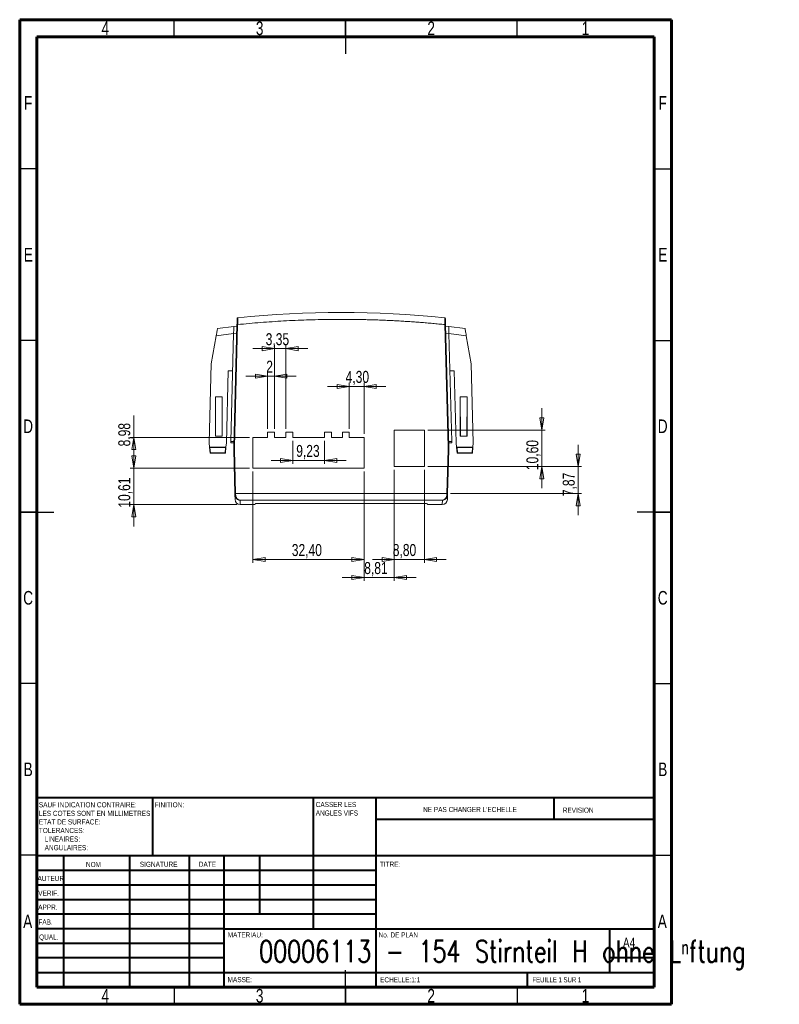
# Model space of a CAD drawing. Header units: millimetres. Extents: x 15 to 236, y 5 to 292.
import ezdxf

# ---------------------------------------------------------------- set-up
doc = ezdxf.new("R2010")
doc.units = ezdxf.units.MM
doc.styles.add('SLDTEXTSTYLE0', font='TXT', dxfattribs={"width": 0.75})
doc.styles.add('SLDTEXTSTYLE1', font='TXT', dxfattribs={"width": 0.7})
doc.styles.add('SLDTEXTSTYLE2', font='TXT', dxfattribs={"width": 0.75, "bigfont": 'bigfont'})
doc.dimstyles.new('SLDDIMSTYLE0', dxfattribs={"dimtxt": 3.5, "dimasz": 3.556, "dimexe": 0, "dimexo": 0.0625, "dimgap": 0.875, "dimtad": 1, "dimrnd": 1e-09, "dimzin": 12, "dimdsep": 46, "dimtxsty": 'SLDTEXTSTYLE0', "dimblk1": 'CLOSED', "dimblk2": 'CLOSED', "dimsah": 1, "dimcen": 0.09, "dimadec": 0, "dimazin": 3, "dimtfac": 1, "dimtmove": 0, "dimatfit": 0, "dimldrblk": 'CLOSED', "dimfxl": 1, "dimfrac": 2, "dimtolj": 1, "dimtzin": 12, "dimarcsym": 0})
doc.dimstyles.new('SLDDIMSTYLE1', dxfattribs={"dimtxt": 3.5, "dimasz": 3.556, "dimexe": 0, "dimexo": 0.0625, "dimgap": 0.875, "dimtad": 1, "dimrnd": 1e-09, "dimzin": 12, "dimdsep": 46, "dimtxsty": 'SLDTEXTSTYLE0', "dimblk1": 'CLOSED', "dimblk2": 'CLOSED', "dimsah": 1, "dimcen": 0.09, "dimadec": 0, "dimazin": 3, "dimtfac": 1, "dimtofl": 0, "dimtmove": 0, "dimatfit": 3, "dimldrblk": 'CLOSED', "dimfxl": 1, "dimfrac": 2, "dimtolj": 1, "dimtzin": 12, "dimarcsym": 0})

# ---------------------------------------------------------------- blocks, each defined once
blk = doc.blocks.new('SW_NOTE_0')
at = {"color": 0, "linetype": 'Continuous', "lineweight": 0, "char_height": 1.5, "attachment_point": 1, "style": 'SLDTEXTSTYLE0'}
for s, insert in [('SAUF INDICATION CONTRAIRE:', (0, 1.93)), ('LES COTES SONT EN MILLIMETRES', (0, -0.57)), ('TOLERANCES:', (0, -5.57)), ('ETAT DE SURFACE:', (0, -3.07)), ('LINEAIRES:', (1.69, -8.07)), ('ANGULAIRES:', (1.69, -10.57))]:
    blk.add_mtext(s, dxfattribs=dict(at, insert=insert))
blk = doc.blocks.new('SW_NOTE_1')
at = {"color": 0, "linetype": 'Continuous', "lineweight": 0, "char_height": 1.5, "attachment_point": 1, "style": 'SLDTEXTSTYLE0'}
for s, insert in [('CASSER LES', (0, 1.93)), ('ANGLES VIFS', (0, -0.57))]:
    blk.add_mtext(s, dxfattribs=dict(at, insert=insert))
blk = doc.blocks.new('_CLOSED')
at = {"color": 0, "linetype": 'ByBlock', "lineweight": -2}
for p, q in [((-1, 0.166667), (0, 0)), ((-1, 0.166667), (-1, -0.166667)), ((0, 0), (-1, -0.166667)), ((0, 0), (-1, 0))]:
    blk.add_line(p, q, dxfattribs=at)
blk = doc.blocks.new('_D')
at = {"color": 7, "linetype": 'Continuous', "lineweight": 0}
for p, q in [((48.25, 161.27), (48.25, 167.62)), ((81.99, 161.27), (47.25, 161.27)), ((48.25, 161.27), (48.25, 150.66)), ((78.29, 150.66), (47.25, 150.66)), ((48.25, 150.66), (48.25, 144.31))]:
    blk.add_line(p, q, dxfattribs=at)
at = {"color": 7, "linetype": 'Continuous', "lineweight": 0, "xscale": 3.556, "yscale": 3.556}
for p, rotation in [((48.25, 161.27, -5.95), 270), ((48.25, 150.66, -5.95), 90)]:
    blk.add_blockref('_CLOSED', p, dxfattribs=dict(at, rotation=rotation))
at = {"color": 7, "linetype": 'Continuous', "lineweight": 0, "insert": (43.74, 149.76), "char_height": 3.5, "attachment_point": 1, "rotation": 90, "style": 'SLDTEXTSTYLE0'}
blk.add_mtext('10,61', dxfattribs=at)
blk = doc.blocks.new('_D_1')
at = {"color": 7, "linetype": 'Continuous', "lineweight": 0}
for p, q in [((82.99, 160.27), (82.99, 133.66)), ((115.39, 160.27), (115.39, 133.66)), ((82.99, 134.66), (115.39, 134.66))]:
    blk.add_line(p, q, dxfattribs=at)
at = {"color": 7, "linetype": 'Continuous', "lineweight": 0, "xscale": 3.556, "yscale": 3.556, "rotation": 180}
blk.add_blockref('_CLOSED', (82.99, 134.66, -5.95), dxfattribs=at)
at = {"color": 7, "linetype": 'Continuous', "lineweight": 0, "xscale": 3.556, "yscale": 3.556}
blk.add_blockref('_CLOSED', (115.39, 134.66, -5.95), dxfattribs=at)
at = {"color": 7, "linetype": 'Continuous', "lineweight": 0, "insert": (94.33, 139.17), "char_height": 3.5, "attachment_point": 1, "style": 'SLDTEXTSTYLE0'}
blk.add_mtext('32,40', dxfattribs=at)
blk = doc.blocks.new('_D_2')
at = {"color": 7, "linetype": 'Continuous', "lineweight": 0}
for p, q in [((48.25, 170.25), (48.25, 176.67)), ((81.99, 170.25), (47.25, 170.25)), ((48.25, 161.27), (48.25, 170.25)), ((81.99, 161.27), (47.25, 161.27))]:
    blk.add_line(p, q, dxfattribs=at)
at = {"color": 7, "linetype": 'Continuous', "lineweight": 0, "xscale": 3.556, "yscale": 3.556}
for p, rotation in [((48.25, 170.25, -5.95), 90), ((48.25, 161.27, -5.95), 270)]:
    blk.add_blockref('_CLOSED', p, dxfattribs=dict(at, rotation=rotation))
at = {"color": 7, "linetype": 'Continuous', "lineweight": 0, "insert": (43.74, 167.62), "char_height": 3.5, "attachment_point": 1, "rotation": 90, "style": 'SLDTEXTSTYLE0'}
blk.add_mtext('8,98', dxfattribs=at)
blk = doc.blocks.new('_D_3')
at = {"color": 7, "linetype": 'Continuous', "lineweight": 0}
for p, q in [((124.2, 160.77), (124.2, 133.66)), ((133, 160.77), (133, 133.66)), ((124.2, 134.66), (117.85, 134.66)), ((124.2, 134.66), (133, 134.66)), ((133, 134.66), (139.35, 134.66))]:
    blk.add_line(p, q, dxfattribs=at)
at = {"color": 7, "linetype": 'Continuous', "lineweight": 0, "xscale": 3.556, "yscale": 3.556}
blk.add_blockref('_CLOSED', (124.2, 134.66, -5.95), dxfattribs=at)
at = {"color": 7, "linetype": 'Continuous', "lineweight": 0, "xscale": 3.556, "yscale": 3.556, "rotation": 180}
blk.add_blockref('_CLOSED', (133, 134.66, -5.95), dxfattribs=at)
at = {"color": 7, "linetype": 'Continuous', "lineweight": 0, "insert": (123.77, 139.17), "char_height": 3.5, "attachment_point": 1, "style": 'SLDTEXTSTYLE0'}
blk.add_mtext('8,80', dxfattribs=at)
blk = doc.blocks.new('_D_4')
at = {"color": 7, "linetype": 'Continuous', "lineweight": 0}
for p, q in [((124.2, 160.77), (124.2, 128.4)), ((115.39, 160.27), (115.39, 128.4)), ((115.39, 129.4), (109.04, 129.4)), ((124.2, 129.4), (115.39, 129.4)), ((124.2, 129.4), (130.55, 129.4))]:
    blk.add_line(p, q, dxfattribs=at)
at = {"color": 7, "linetype": 'Continuous', "lineweight": 0, "xscale": 3.556, "yscale": 3.556}
blk.add_blockref('_CLOSED', (115.39, 129.4, -5.95), dxfattribs=at)
at = {"color": 7, "linetype": 'Continuous', "lineweight": 0, "xscale": 3.556, "yscale": 3.556, "rotation": 180}
blk.add_blockref('_CLOSED', (124.2, 129.4, -5.95), dxfattribs=at)
at = {"color": 7, "linetype": 'Continuous', "lineweight": 0, "insert": (115.45, 133.91), "char_height": 3.5, "attachment_point": 1, "style": 'SLDTEXTSTYLE0'}
blk.add_mtext('8,81', dxfattribs=at)
blk = doc.blocks.new('_D_5')
at = {"color": 7, "linetype": 'Continuous', "lineweight": 0}
for p, q in [((167.22, 172.37), (167.22, 178.72)), ((134, 172.37), (168.22, 172.37)), ((167.22, 161.77), (167.22, 172.37)), ((134, 161.77), (168.22, 161.77)), ((167.22, 161.77), (167.22, 155.42))]:
    blk.add_line(p, q, dxfattribs=at)
at = {"color": 7, "linetype": 'Continuous', "lineweight": 0, "xscale": 3.556, "yscale": 3.556}
for p, rotation in [((167.22, 172.37, -5.95), 270), ((167.22, 161.77, -5.95), 90)]:
    blk.add_blockref('_CLOSED', p, dxfattribs=dict(at, rotation=rotation))
at = {"color": 7, "linetype": 'Continuous', "lineweight": 0, "insert": (162.71, 160.7), "char_height": 3.5, "attachment_point": 1, "rotation": 90, "style": 'SLDTEXTSTYLE0'}
blk.add_mtext('10,60', dxfattribs=at)
blk = doc.blocks.new('_D_6')
at = {"color": 7, "linetype": 'Continuous', "lineweight": 0}
for p, q in [((177.81, 161.77), (177.81, 168.12)), ((134, 161.77), (178.81, 161.77)), ((177.81, 161.77), (177.81, 153.9)), ((140.55, 153.9), (178.81, 153.9)), ((177.81, 153.9), (177.81, 147.55))]:
    blk.add_line(p, q, dxfattribs=at)
at = {"color": 7, "linetype": 'Continuous', "lineweight": 0, "xscale": 3.556, "yscale": 3.556}
for p, rotation in [((177.81, 161.77, -5.95), 270), ((177.81, 153.9, -5.95), 90)]:
    blk.add_blockref('_CLOSED', p, dxfattribs=dict(at, rotation=rotation))
at = {"color": 7, "linetype": 'Continuous', "lineweight": 0, "insert": (173.3, 153.12), "char_height": 3.5, "attachment_point": 1, "rotation": 90, "style": 'SLDTEXTSTYLE0'}
blk.add_mtext('7,87', dxfattribs=at)
blk = doc.blocks.new('_D_7')
at = {"color": 7, "linetype": 'Continuous', "lineweight": 0}
for p, q in [((111.1, 185.12), (104.75, 185.12)), ((111.1, 172.75), (111.1, 186.12)), ((115.39, 185.12), (111.1, 185.12)), ((115.39, 171.25), (115.39, 186.12)), ((115.39, 185.12), (121.74, 185.12))]:
    blk.add_line(p, q, dxfattribs=at)
at = {"color": 7, "linetype": 'Continuous', "lineweight": 0, "xscale": 3.556, "yscale": 3.556}
blk.add_blockref('_CLOSED', (111.1, 185.12, -5.95), dxfattribs=at)
at = {"color": 7, "linetype": 'Continuous', "lineweight": 0, "xscale": 3.556, "yscale": 3.556, "rotation": 180}
blk.add_blockref('_CLOSED', (115.39, 185.12, -5.95), dxfattribs=at)
at = {"color": 7, "linetype": 'Continuous', "lineweight": 0, "insert": (110.03, 189.63), "char_height": 3.5, "attachment_point": 1, "style": 'SLDTEXTSTYLE0'}
blk.add_mtext('4,30', dxfattribs=at)
blk = doc.blocks.new('_D_8')
at = {"color": 7, "linetype": 'Continuous', "lineweight": 0}
for p, q in [((87.28, 188.1), (80.93, 188.1)), ((87.28, 172.75), (87.28, 189.1)), ((89.28, 188.1), (87.28, 188.1)), ((89.28, 172.75), (89.28, 189.1)), ((89.28, 188.1), (95.63, 188.1))]:
    blk.add_line(p, q, dxfattribs=at)
at = {"color": 7, "linetype": 'Continuous', "lineweight": 0, "xscale": 3.556, "yscale": 3.556}
blk.add_blockref('_CLOSED', (87.28, 188.1, -5.95), dxfattribs=at)
at = {"color": 7, "linetype": 'Continuous', "lineweight": 0, "xscale": 3.556, "yscale": 3.556, "rotation": 180}
blk.add_blockref('_CLOSED', (89.28, 188.1, -5.95), dxfattribs=at)
at = {"color": 7, "linetype": 'Continuous', "lineweight": 0, "insert": (86.89, 192.61), "char_height": 3.5, "attachment_point": 1, "style": 'SLDTEXTSTYLE0'}
blk.add_mtext('2', dxfattribs=at)
blk = doc.blocks.new('_D_9')
at = {"color": 7, "linetype": 'Continuous', "lineweight": 0}
for p, q in [((89.28, 196.11), (82.93, 196.11)), ((89.28, 172.75), (89.28, 197.11)), ((92.63, 196.11), (89.28, 196.11)), ((92.63, 172.75), (92.63, 197.11)), ((92.63, 196.11), (98.98, 196.11))]:
    blk.add_line(p, q, dxfattribs=at)
at = {"color": 7, "linetype": 'Continuous', "lineweight": 0, "xscale": 3.556, "yscale": 3.556}
blk.add_blockref('_CLOSED', (89.28, 196.11, -5.95), dxfattribs=at)
at = {"color": 7, "linetype": 'Continuous', "lineweight": 0, "xscale": 3.556, "yscale": 3.556, "rotation": 180}
blk.add_blockref('_CLOSED', (92.63, 196.11, -5.95), dxfattribs=at)
at = {"color": 7, "linetype": 'Continuous', "lineweight": 0, "insert": (86.72, 200.62), "char_height": 3.5, "attachment_point": 1, "style": 'SLDTEXTSTYLE0'}
blk.add_mtext('3,35', dxfattribs=at)
blk = doc.blocks.new('_D_10')
at = {"color": 7, "linetype": 'Continuous', "lineweight": 0}
for p, q in [((94.63, 169.25), (94.63, 162.54)), ((103.86, 169.25), (103.86, 162.54)), ((94.63, 163.54), (88.28, 163.54)), ((103.86, 163.54), (94.63, 163.54)), ((103.86, 163.54), (110.21, 163.54))]:
    blk.add_line(p, q, dxfattribs=at)
at = {"color": 7, "linetype": 'Continuous', "lineweight": 0, "xscale": 3.556, "yscale": 3.556}
blk.add_blockref('_CLOSED', (94.63, 163.54, -5.95), dxfattribs=at)
at = {"color": 7, "linetype": 'Continuous', "lineweight": 0, "xscale": 3.556, "yscale": 3.556, "rotation": 180}
blk.add_blockref('_CLOSED', (103.86, 163.54, -5.95), dxfattribs=at)
at = {"color": 7, "linetype": 'Continuous', "lineweight": 0, "insert": (95.62, 168.05), "char_height": 3.5, "attachment_point": 1, "style": 'SLDTEXTSTYLE0'}
blk.add_mtext('9,23', dxfattribs=at)

msp = doc.modelspace()

# ---------------------------------------------------------------- linework, layer by layer
at = {"color": 7, "linetype": 'Continuous', "lineweight": 60}
for p, q in [((15, 5), (15, 292)), ((15, 292), (205, 292)), ((205, 292), (205, 5)), ((20, 10), (20, 287)), ((20, 287), (200, 287)), ((200, 287), (200, 10)), ((200, 10), (20, 10)), ((205, 5), (15, 5))]:
    msp.add_line(p, q, dxfattribs=at)
at = {"color": 7, "linetype": 'Continuous', "lineweight": 30}
for p, q in [((60, 287), (60, 292)), ((110, 292), (110, 282)), ((110, 287), (110, 292)), ((160, 287), (160, 292)), ((20, 248.5), (15, 248.5)), ((200, 248.5), (205, 248.5)), ((20, 198.5), (15, 198.5)), ((200, 198.5), (205, 198.5)), ((15, 148.5), (25, 148.5)), ((20, 148.5), (15, 148.5)), ((205, 148.5), (195, 148.5)), ((200, 148.5), (205, 148.5)), ((20, 98.5), (15, 98.5)), ((200, 98.5), (205, 98.5)), ((20, 48.5), (15, 48.5)), ((200, 48.5), (205, 48.5)), ((110, 5), (110, 15)), ((60, 10), (60, 5)), ((110, 10), (110, 5)), ((160, 10), (160, 5))]:
    msp.add_line(p, q, dxfattribs=at)
at = {"color": 7, "linetype": 'Continuous', "lineweight": 15}
for p, q in [((77.415, 202.531), (72.665, 201.948)), ((78.346, 203.128), (77.412, 167.458)), ((78.334, 202.644), (77.415, 202.531)), ((78.546, 203.123), (77.612, 167.455)), ((139.885, 167.455), (138.951, 203.123)), ((140.085, 167.458), (139.151, 203.128)), ((140.082, 202.531), (139.163, 202.644)), ((144.832, 201.948), (140.082, 202.531)), ((70.851, 191.658), (72.302, 199.888)), ((72.302, 199.888), (77.362, 200.51)), ((77.363, 200.562), (76.538, 169.04)), ((77.363, 200.562), (78.282, 200.675)), ((140.134, 200.562), (139.215, 200.675)), ((140.959, 169.04), (140.134, 200.562)), ((140.135, 200.51), (145.195, 199.888)), ((145.195, 199.888), (146.646, 191.658)), ((70.248, 168.658), (70.851, 191.658)), ((75.798, 189.658), (75.248, 168.658)), ((77.078, 189.658), (75.798, 189.658)), ((141.699, 189.658), (140.419, 189.658)), ((142.248, 168.658), (141.699, 189.658)), ((146.646, 191.658), (147.248, 168.658)), ((72.101, 170.645), (72.048, 182.075)), ((74.048, 182.075), (72.048, 182.075)), ((72.048, 182.075), (72.048, 170.558)), ((74.048, 182.075), (73.996, 170.645)), ((74.048, 170.558), (74.048, 182.075)), ((143.448, 182.075), (143.448, 170.558)), ((143.501, 170.645), (143.448, 182.075)), ((145.448, 182.075), (143.448, 182.075)), ((145.396, 170.645), (145.448, 182.075)), ((145.448, 170.558), (145.448, 182.075)), ((132.997, 172.369), (124.197, 172.369)), ((124.197, 172.369), (124.197, 161.769)), ((132.997, 161.769), (132.997, 172.369)), ((72.101, 170.645), (72.048, 170.558)), ((72.048, 170.558), (74.048, 170.558)), ((73.996, 170.645), (72.101, 170.645)), ((73.996, 170.645), (74.048, 170.558)), ((87.283, 170.251), (82.991, 170.251)), ((82.991, 170.251), (82.991, 161.269)), ((89.283, 171.751), (87.283, 171.751)), ((87.283, 171.751), (87.283, 170.251)), ((89.283, 170.251), (89.283, 171.751)), ((92.633, 170.251), (89.283, 170.251)), ((94.633, 171.751), (92.633, 171.751)), ((92.633, 171.751), (92.633, 170.251)), ((94.633, 170.251), (94.633, 171.751)), ((103.863, 170.251), (94.633, 170.251)), ((105.863, 171.751), (103.863, 171.751)), ((103.863, 171.751), (103.863, 170.251)), ((105.863, 170.251), (105.863, 171.751)), ((109.096, 170.251), (105.863, 170.251)), ((111.096, 171.751), (109.096, 171.751)), ((109.096, 171.751), (109.096, 170.251)), ((111.096, 170.251), (111.096, 171.751)), ((115.392, 170.251), (111.096, 170.251)), ((115.392, 161.269), (115.392, 170.251)), ((143.448, 170.558), (143.501, 170.645)), ((143.448, 170.558), (145.448, 170.558)), ((143.501, 170.645), (145.396, 170.645)), ((145.396, 170.645), (145.448, 170.558)), ((70.362, 167.358), (70.248, 168.658)), ((70.362, 167.358), (70.465, 167.263)), ((75.135, 167.358), (70.362, 167.358)), ((70.362, 167.358), (70.511, 165.658)), ((70.465, 167.263), (74.997, 167.232)), ((70.465, 167.263), (70.598, 165.753)), ((74.997, 167.232), (74.871, 165.783)), ((74.986, 165.658), (75.135, 167.358)), ((74.997, 167.232), (75.135, 167.358)), ((75.248, 168.658), (75.135, 167.358)), ((76.538, 169.04), (76.528, 168.682)), ((77.444, 168.658), (76.528, 168.682)), ((76.538, 169.04), (77.453, 169.016)), ((77.412, 167.458), (77.412, 166.658)), ((77.412, 166.658), (77.746, 153.893)), ((77.612, 167.455), (77.612, 166.66)), ((77.612, 166.66), (77.946, 153.898)), ((139.55, 153.898), (139.885, 166.66)), ((139.75, 153.893), (140.085, 166.658)), ((139.885, 166.66), (139.885, 167.455)), ((140.959, 169.04), (140.044, 169.016)), ((140.968, 168.682), (140.053, 168.658)), ((140.085, 166.658), (140.085, 167.458)), ((140.968, 168.682), (140.959, 169.04)), ((142.362, 167.358), (142.248, 168.658)), ((142.511, 165.658), (142.362, 167.358)), ((142.362, 167.358), (142.499, 167.232)), ((147.135, 167.358), (142.362, 167.358)), ((142.499, 167.232), (147.032, 167.263)), ((142.499, 167.232), (142.625, 165.783)), ((146.899, 165.753), (147.032, 167.263)), ((147.135, 167.358), (146.986, 165.658)), ((147.032, 167.263), (147.135, 167.358)), ((147.248, 168.658), (147.135, 167.358)), ((70.511, 165.658), (70.598, 165.753)), ((70.511, 165.658), (74.986, 165.658)), ((70.598, 165.753), (74.871, 165.783)), ((74.871, 165.783), (74.986, 165.658)), ((142.511, 165.658), (142.625, 165.783)), ((142.511, 165.658), (146.986, 165.658)), ((142.625, 165.783), (146.899, 165.753)), ((146.899, 165.753), (146.986, 165.658)), ((82.991, 161.269), (115.392, 161.269)), ((124.197, 161.769), (132.997, 161.769)), ((77.756, 153.542), (77.793, 152.127)), ((77.946, 153.898), (139.55, 153.898)), ((139.704, 152.127), (139.741, 153.542)), ((79.26, 151.909), (138.237, 151.909)), ((79.26, 151.909), (79.293, 150.658)), ((79.293, 150.658), (83.498, 150.658)), ((83.498, 150.658), (83.721, 150.925)), ((84.219, 150.973), (133.278, 150.973)), ((133.776, 150.925), (133.998, 150.658)), ((133.998, 150.658), (138.204, 150.658)), ((138.204, 150.658), (138.237, 151.909))]:
    msp.add_line(p, q, dxfattribs=at)
at = {"color": 7, "linetype": 'Continuous', "lineweight": 40}
for p, q in [((20, 65.25), (200, 65.25)), ((20, 65.25), (20, 10)), ((53.8, 48.25), (53.8, 65.25)), ((100.6, 65.25), (100.6, 27)), ((118.8, 65.25), (118.8, 10)), ((170.8, 58.875), (170.8, 65.25)), ((200, 58.875), (118.8, 58.875)), ((200, 48.25), (20, 48.25)), ((27.8, 48.25), (27.8, 10)), ((46.991, 48.25), (46.991, 10)), ((64.399, 48.25), (64.399, 10)), ((74.6, 10), (74.6, 48.25)), ((85, 31.25), (85, 48.25)), ((118.8, 44), (20, 44)), ((118.8, 39.75), (20, 39.75)), ((118.8, 35.5), (20, 35.5)), ((118.8, 31.25), (20, 31.25)), ((74.6, 27), (20, 27)), ((74.6, 27), (200, 27)), ((187, 14.25), (187, 27)), ((74.6, 22.75), (20, 22.75)), ((74.6, 18.5), (20, 18.5)), ((200, 18.5), (187, 18.5)), ((20, 14.25), (200, 14.25)), ((163, 10), (163, 14.25))]:
    msp.add_line(p, q, dxfattribs=at)
at = {"color": 7, "linetype": 'Continuous', "lineweight": 15, "flags": 128}
for points in [[(72.302, 199.888), (72.373, 200.29), (72.441, 200.676), (72.504, 201.033), (72.559, 201.345), (72.604, 201.601), (72.637, 201.791), (72.658, 201.908), (72.665, 201.948)], [(77.415, 202.531), (77.414, 202.494), (77.411, 202.382), (77.406, 202.201), (77.4, 201.957), (77.392, 201.66), (77.383, 201.319), (77.373, 200.949), (77.363, 200.562)], [(78.346, 203.128), (78.35, 203.128), (78.362, 203.128), (78.38, 203.128), (78.405, 203.127), (78.435, 203.126), (78.47, 203.125), (78.507, 203.124), (78.546, 203.123)], [(139.151, 203.128), (139.147, 203.128), (139.135, 203.128), (139.117, 203.128), (139.092, 203.127), (139.062, 203.126), (139.027, 203.125), (138.99, 203.124), (138.951, 203.123)], [(140.134, 200.562), (140.123, 200.949), (140.114, 201.319), (140.105, 201.66), (140.097, 201.957), (140.091, 202.201), (140.086, 202.382), (140.083, 202.494), (140.082, 202.531)], [(144.832, 201.948), (144.839, 201.908), (144.859, 201.791), (144.893, 201.601), (144.938, 201.345), (144.993, 201.033), (145.056, 200.676), (145.124, 200.29), (145.195, 199.888)], [(77.412, 167.458), (77.415, 167.458), (77.424, 167.457), (77.439, 167.457), (77.459, 167.457), (77.484, 167.457), (77.512, 167.456), (77.544, 167.456), (77.577, 167.455), (77.612, 167.455)], [(77.612, 166.66), (77.573, 166.66), (77.536, 166.659), (77.501, 166.659), (77.471, 166.658), (77.446, 166.658), (77.427, 166.658), (77.416, 166.658), (77.412, 166.658)], [(139.885, 167.455), (139.924, 167.456), (139.961, 167.456), (139.996, 167.456), (140.026, 167.457), (140.051, 167.457), (140.069, 167.457), (140.081, 167.458), (140.085, 167.458)], [(139.885, 166.66), (139.919, 166.66), (139.953, 166.659), (139.985, 166.659), (140.013, 166.659), (140.038, 166.658), (140.058, 166.658), (140.073, 166.658), (140.082, 166.658), (140.085, 166.658)], [(77.746, 153.893), (77.75, 153.893), (77.762, 153.894), (77.78, 153.894), (77.805, 153.895), (77.835, 153.895), (77.87, 153.896), (77.907, 153.897), (77.946, 153.898)], [(139.55, 153.898), (139.589, 153.897), (139.627, 153.896), (139.661, 153.895), (139.692, 153.895), (139.717, 153.894), (139.735, 153.894), (139.747, 153.893), (139.75, 153.893)]]:
    msp.add_lwpolyline(points, dxfattribs=at)
at = {"color": 7, "linetype": 'Continuous', "lineweight": 15}
for centre, radius, start, end in [((108.748, -93.342), 300, 84.22728, 95.77272), ((78.594, 204.937), 0.2, 95.77272, 178.5), ((138.903, 204.937), 0.2, 1.5, 84.22728), ((77.901, 153.791), 0.288, 239.78626, 281.02787), ((139.596, 153.791), 0.288, 258.97213, 300.21374)]:
    msp.add_arc(centre, radius, start, end, dxfattribs=at)
for centre, major_axis, ratio, start_param, end_param in [((79.292, 152.166), (-0.039, 1.508), 0.9945182, 1.5707963, 3.1155562), ((138.205, 152.166), (0.039, 1.508), 0.9945182, 3.1676291, 4.712389), ((84.219, 150.92), (0.5, 0), 0.1051042, 1.5707963, 3.0543262), ((133.278, 150.92), (0.5, 0), 0.1051042, 0.0872665, 1.5707963)]:
    msp.add_ellipse(centre, major_axis=major_axis, ratio=ratio, start_param=start_param, end_param=end_param, dxfattribs=at)
for points, knots in [([(78.394, 204.942), (78.394, 204.942), (78.393, 204.895), (78.389, 204.758), (78.388, 204.702), (78.384, 204.57), (78.382, 204.493), (78.375, 204.242), (78.37, 204.039), (78.359, 203.604), (78.353, 203.366), (78.346, 203.128)], [0, 0, 0, 0, 0.25, 0.25, 0.375, 0.375, 0.5, 0.5, 0.75, 0.75, 1, 1, 1, 1]), ([(78.573, 205.097), (78.538, 205.1), (78.468, 205.107), (78.428, 205.042), (78.408, 205.01)], [0, 0, 0, 0, 0.5037889, 1, 1, 1, 1]), ([(138.951, 203.123), (138.36, 203.182), (137.179, 203.301), (135.406, 203.465), (133.632, 203.619), (131.859, 203.762), (130.084, 203.895), (128.309, 204.017), (126.534, 204.128), (124.757, 204.229), (122.981, 204.32), (121.204, 204.399), (119.426, 204.468), (117.648, 204.527), (115.869, 204.574), (114.09, 204.612), (112.31, 204.638), (110.529, 204.654), (108.221, 204.661), (105.385, 204.645), (102.024, 204.588), (98.664, 204.493), (95.306, 204.361), (91.95, 204.19), (88.596, 203.982), (85.244, 203.735), (81.893, 203.453), (79.662, 203.233), (78.546, 203.123)], [0, 0, 0, 0, 0.02943231, 0.05885681, 0.08827456, 0.11768659, 0.14709396, 0.17649772, 0.20589892, 0.2352986, 0.26469782, 0.29409763, 0.32349908, 0.35290322, 0.38231109, 0.41172375, 0.44114225, 0.47056763, 0.50000095, 0.55558852, 0.61115155, 0.66669712, 0.7222323, 0.77776416, 0.83329979, 0.88884626, 0.94441064, 1, 1, 1, 1]), ([(78.574, 205.136), (78.574, 205.136), (78.574, 205.135), (78.573, 205.098), (78.573, 205.096)], [0, 0, 0, 0, 0.961772, 1, 1, 1, 1]), ([(138.951, 203.123), (138.95, 203.171), (138.949, 203.263), (138.947, 203.395), (138.945, 203.516), (138.944, 203.626), (138.943, 203.725), (138.941, 203.813), (138.939, 203.996), (138.935, 204.253), (138.931, 204.527), (138.929, 204.73), (138.927, 204.879), (138.925, 204.995), (138.924, 205.077), (138.923, 205.127), (138.923, 205.133), (138.923, 205.136)], [0, 0, 0, 0, 0.0453469, 0.0875245, 0.1265325, 0.1623707, 0.1950388, 0.2245367, 0.2508643, 0.3815234, 0.5002815, 0.5873881, 0.6729474, 0.7569731, 0.8394799, 0.9204834, 1, 1, 1, 1]), ([(139.089, 205.01), (139.069, 205.042), (139.029, 205.107), (138.959, 205.1), (138.924, 205.097)], [0, 0, 0, 0, 0.4962111, 1, 1, 1, 1]), ([(139.151, 203.128), (139.144, 203.366), (139.138, 203.604), (139.127, 204.039), (139.121, 204.242), (139.115, 204.493), (139.113, 204.57), (139.109, 204.702), (139.108, 204.758), (139.104, 204.895), (139.103, 204.942), (139.103, 204.942)], [0, 0, 0, 0, 0.25, 0.25, 0.5, 0.5, 0.625, 0.625, 0.75, 0.75, 1, 1, 1, 1]), ([(77.756, 153.542), (77.762, 153.289), (77.831, 153.051), (78.029, 152.653), (78.161, 152.486), (78.446, 152.221), (78.604, 152.118), (78.926, 151.972), (79.092, 151.927), (79.26, 151.909)], [0, 0, 0, 0, 0.25, 0.25, 0.5, 0.5, 0.75, 0.75, 1, 1, 1, 1]), ([(77.956, 153.508), (77.957, 153.471), (77.96, 153.396), (77.974, 153.286), (77.995, 153.175), (78.023, 153.065), (78.058, 152.956), (78.123, 152.793), (78.238, 152.581), (78.41, 152.363), (78.609, 152.182), (78.805, 152.055), (79.027, 151.956), (79.174, 151.926), (79.26, 151.909)], [0, 0, 0, 0, 0.0390971, 0.0790847, 0.1201066, 0.1622957, 0.2057744, 0.2506546, 0.36867, 0.5003845, 0.6165697, 0.7500621, 0.8537453, 1, 1, 1, 1]), ([(138.237, 151.909), (138.405, 151.927), (138.57, 151.972), (138.893, 152.118), (139.051, 152.221), (139.336, 152.486), (139.468, 152.653), (139.666, 153.051), (139.735, 153.289), (139.741, 153.542)], [0, 0, 0, 0, 0.25, 0.25, 0.5, 0.5, 0.75, 0.75, 1, 1, 1, 1]), ([(138.237, 151.909), (138.274, 151.915), (138.345, 151.927), (138.445, 151.955), (138.532, 151.986), (138.607, 152.018), (138.729, 152.079), (138.888, 152.182), (139.087, 152.363), (139.258, 152.581), (139.382, 152.808), (139.458, 153.008), (139.503, 153.173), (139.532, 153.339), (139.538, 153.453), (139.541, 153.508)], [0, 0, 0, 0, 0.0636448, 0.1204721, 0.1704823, 0.2136758, 0.2500542, 0.3835244, 0.4997207, 0.6314127, 0.7494396, 0.8161996, 0.8799345, 0.9410486, 1, 1, 1, 1])]:
    msp.add_open_spline(points, degree=3, knots=knots, dxfattribs=at)
at = {"color": 8, "linetype": 'Continuous', "lineweight": 15}
msp.add_open_spline([(78.573, 205.096), (78.572, 205.066), (78.571, 205.003), (78.569, 204.846), (78.567, 204.686), (78.566, 204.553), (78.564, 204.409), (78.562, 204.255), (78.559, 204.083), (78.556, 203.858), (78.552, 203.539), (78.548, 203.275), (78.546, 203.123)], degree=3, knots=[0, 0, 0, 0, 0.1352086, 0.2797534, 0.3536011, 0.4284474, 0.4946541, 0.5642791, 0.6373237, 0.7137908, 0.8347964, 1, 1, 1, 1], dxfattribs=at)
at = {"color": 7, "linetype": 'Continuous', "lineweight": 15}
for points in [[(77.746, 153.893), (77.75, 153.775), (77.753, 153.657), (77.756, 153.542)], [(77.946, 153.898), (77.949, 153.767), (77.953, 153.637), (77.956, 153.508)], [(139.541, 153.508), (139.544, 153.637), (139.547, 153.767), (139.55, 153.898)], [(139.741, 153.542), (139.744, 153.657), (139.747, 153.775), (139.75, 153.893)]]:
    msp.add_open_spline(points, degree=3, dxfattribs=at)

# ---------------------------------------------------------------- block references
at = {"color": 7, "linetype": 'Continuous', "lineweight": 0}
for name, p in [('SW_NOTE_0', (20.594, 61.987)), ('SW_NOTE_1', (101.309, 62.069))]:
    msp.add_blockref(name, p, dxfattribs=at)

# ---------------------------------------------------------------- texts
for s, insert, char_height, attachment_point, style in [('4', (39.96, 291.474), 3.969, 2, 'SLDTEXTSTYLE0'), ('3', (84.96, 291.474), 3.969, 2, 'SLDTEXTSTYLE0'), ('2', (134.96, 291.474), 3.969, 2, 'SLDTEXTSTYLE0'), ('1', (179.96, 291.474), 3.969, 2, 'SLDTEXTSTYLE0'), ('F', (17.458, 269.724), 3.969, 2, 'SLDTEXTSTYLE0'), ('F', (202.458, 269.724), 3.969, 2, 'SLDTEXTSTYLE0'), ('E', (17.508, 225.474), 3.969, 2, 'SLDTEXTSTYLE0'), ('E', (202.508, 225.474), 3.969, 2, 'SLDTEXTSTYLE0'), ('D', (17.453, 175.474), 3.969, 2, 'SLDTEXTSTYLE0'), ('D', (202.453, 175.474), 3.969, 2, 'SLDTEXTSTYLE0'), ('C', (17.459, 125.474), 3.969, 2, 'SLDTEXTSTYLE0'), ('C', (202.459, 125.474), 3.969, 2, 'SLDTEXTSTYLE0'), ('B', (17.471, 75.474), 3.969, 2, 'SLDTEXTSTYLE0'), ('B', (202.471, 75.474), 3.969, 2, 'SLDTEXTSTYLE0'), ('FINITION:', (54.371, 63.919), 1.5, 1, 'SLDTEXTSTYLE0'), ("NE PAS CHANGER L'ECHELLE", (132.615, 62.533), 1.5, 1, 'SLDTEXTSTYLE0'), ('REVISION', (173.328, 62.335), 1.5, 1, 'SLDTEXTSTYLE0'), ('NOM', (34.322, 46.501), 1.5, 1, 'SLDTEXTSTYLE0'), ('SIGNATURE', (50.034, 46.562), 1.5, 1, 'SLDTEXTSTYLE0'), ('DATE', (67.215, 46.576), 1.5, 1, 'SLDTEXTSTYLE0'), ('TITRE:', (120.028, 46.576), 1.5, 1, 'SLDTEXTSTYLE0'), ('AUTEUR', (20.212, 42.43), 1.5, 1, 'SLDTEXTSTYLE0'), ('VERIF.', (20.41, 38.154), 1.5, 1, 'SLDTEXTSTYLE0'), ('APPR.', (20.402, 34.064), 1.5, 1, 'SLDTEXTSTYLE0'), ('A', (17.34, 31.168), 3.969, 2, 'SLDTEXTSTYLE0'), ('FAB.', (20.455, 29.734), 1.5, 1, 'SLDTEXTSTYLE0'), ('A', (202.34, 31.168), 3.969, 2, 'SLDTEXTSTYLE0'), ('MATERIAU:', (75.646, 25.986), 1.5, 1, 'SLDTEXTSTYLE0'), ('No. DE PLAN', (119.631, 25.986), 1.5, 1, 'SLDTEXTSTYLE0'), ('QUAL.', (20.669, 25.35), 1.5, 1, 'SLDTEXTSTYLE0'), ('00006113 - 154 Stirnteil H ohne Lⁿftung', (155.74, 23.607), 6.35, 2, 'SLDTEXTSTYLE2'), ('A4', (190.871, 24.406), 2.9104, 1, 'SLDTEXTSTYLE0'), ('MASSE:', (75.618, 12.949), 1.4986, 1, 'SLDTEXTSTYLE0'), ('ECHELLE:1:1', (120.074, 12.9), 1.5, 1, 'SLDTEXTSTYLE0'), ('FEUILLE 1 SUR 1', (164.478, 12.9), 1.5, 1, 'SLDTEXTSTYLE1'), ('4', (39.96, 9.474), 3.969, 2, 'SLDTEXTSTYLE0'), ('3', (84.96, 9.474), 3.969, 2, 'SLDTEXTSTYLE0'), ('2', (134.96, 9.474), 3.969, 2, 'SLDTEXTSTYLE0'), ('1', (179.96, 9.474), 3.969, 2, 'SLDTEXTSTYLE0')]:
    msp.add_mtext(s, dxfattribs=dict(at, insert=insert, char_height=char_height, attachment_point=attachment_point, style=style))

# ---------------------------------------------------------------- dimensions: what is measured, and where the dimension line sits
for base, p1, p2, dimstyle, picture, middle in [((89.283, 196.107), (92.633, 171.751), (89.283, 171.751), 'SLDDIMSTYLE0', '_D_9', (91.246, 196.107)), ((87.283, 188.101), (89.283, 171.751), (87.283, 171.751), 'SLDDIMSTYLE0', '_D_8', (88.185, 188.101)), ((111.096, 185.119), (115.392, 170.251), (111.096, 171.751), 'SLDDIMSTYLE0', '_D_7', (114.556, 185.119)), ((94.633, 163.536), (103.863, 170.251), (94.633, 170.251), 'SLDDIMSTYLE0', '_D_10', (100.149, 163.536)), ((115.392, 134.658), (82.991, 161.269), (115.392, 161.269), 'SLDDIMSTYLE1', '_D_1', (100.149, 134.658)), ((115.3916, 129.395), (124.1969, 161.7691), (115.3916, 161.2691), 'SLDDIMSTYLE0', '_D_4', (119.9716, 129.395)), ((132.997, 134.658), (124.197, 161.769), (132.997, 161.769), 'SLDDIMSTYLE0', '_D_3', (128.291, 134.658))]:
    dim = msp.add_linear_dim(base=base, p1=p1, p2=p2, dimstyle=dimstyle, dxfattribs=at)
    dim.commit()
    dim.dimension.update_dxf_attribs({"geometry": picture, "text_midpoint": middle, "dimtype": 160})
for base, p1, p2, dimstyle, picture, middle in [((167.219, 172.369), (132.997, 161.769), (132.997, 172.369), 'SLDDIMSTYLE0', '_D_5', (167.219, 166.518)), ((48.248, 170.251), (82.991, 161.269), (82.991, 170.251), 'SLDDIMSTYLE1', '_D_2', (48.248, 172.145)), ((48.248, 150.658), (82.991, 161.269), (79.293, 150.658), 'SLDDIMSTYLE0', '_D', (48.248, 155.579)), ((177.814, 153.898), (132.997, 161.769), (139.55, 153.898), 'SLDDIMSTYLE0', '_D_6', (177.814, 157.649))]:
    dim = msp.add_linear_dim(base=base, p1=p1, p2=p2, angle=90, dimstyle=dimstyle, dxfattribs=at)
    dim.commit()
    dim.dimension.update_dxf_attribs({"geometry": picture, "text_midpoint": middle, "dimtype": 160})

doc.saveas('drawing.dxf')
